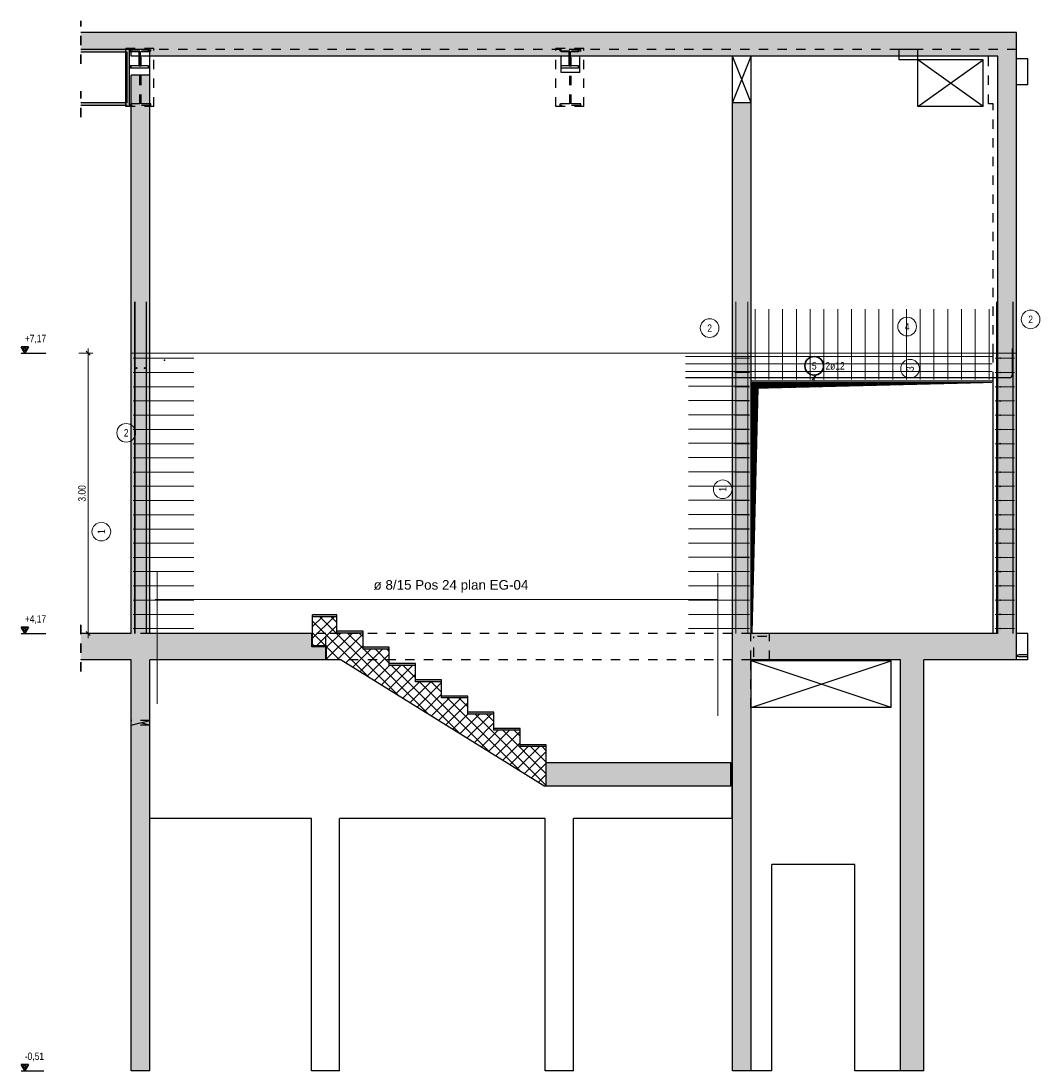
# Model space of a CAD drawing. Header units: millimetres. Extents: x -12.7 to 49.1, y -8.7 to 26.3.
# Tile 1 of 35: x -12.7 to -1.8, y -7.1 to 4.2. Entities that reach past the tile are written whole.
import ezdxf

# ---------------------------------------------------------------- set-up
doc = ezdxf.new("R2010")
doc.units = ezdxf.units.MM
doc.linetypes.add('HIDDEN', pattern=[0.375, 0.25, -0.125])
doc.layers.add('Achsen', color=7, linetype='Continuous', lineweight=20)
doc.layers.add('nplo Bewehrung', color=7, linetype='Continuous', lineweight=20)
doc.styles.add('Arial', font='arial.ttf')
doc.styles.add('Arial Narrow', font='ARIALN.TTF')
doc.linetypes.add('STRAKON_Linetype_13', pattern='A,15,[130,ltypeshp.shx,S=1.875,R=-30,X=0,Y=0],-1.875,[130,ltypeshp.shx,S=1.875,R=-30,X=0,Y=0]', length=16.875)
doc.dimstyles.new('Arch_Strakon_dimstyle', dxfattribs={"dimtxt": 7.875, "dimasz": 1, "dimexe": 1.25, "dimexo": 0.0625, "dimgap": 1, "dimtad": 0, "dimdec": 4, "dimzin": 12, "dimdsep": 46, "dimtxsty": 'Arial Narrow', "dimblk": 'Arrowhead_Tick', "dimsah": 1, "dimcen": 0, "dimse1": 1, "dimse2": 1, "dimclrd": 6, "dimclrt": 2, "dimazin": 0, "dimtfac": 1, "dimtdec": 4, "dimtmove": 0, "dimatfit": 3, "dimldrblk": 'NONE', "dimfxl": 1, "dimtvp": 1, "dimtolj": 1, "dimtzin": 0, "dimlwd": 13, "dimarcsym": 2})

# ---------------------------------------------------------------- blocks, each defined once
blk = doc.blocks.new('Arrowhead_Tick')
at = {"color": 2, "linetype": 'Continuous', "lineweight": 35}
blk.add_line((2.2, 2.2), (-2.2, -2.2), dxfattribs=at)
at = {"color": 0, "linetype": 'Continuous', "lineweight": -2}
for p, q in [((-1, 0), (0, 0)), ((0, 10), (0, -5)), ((5, 0), (0, 0))]:
    blk.add_line(p, q, dxfattribs=at)
blk = doc.blocks.new('*D13')
at = {"color": 6, "linetype": 'Continuous', "lineweight": 13}
blk.add_line((-12.02, -2.383), (-12.02, 0.597), dxfattribs=at)
at = {"layer": 'Defpoints', "color": 0}
for p in [(-12.02, 0.607), (-11.559, 0.607), (-12.099, -2.393)]:
    blk.add_point(p, dxfattribs=at)
at = {"color": 6, "lineweight": 13, "xscale": 0.01, "yscale": 0.01, "zscale": 0.01}
for p, rotation in [((-12.02, 0.607), 90), ((-12.02, -2.393), 270)]:
    blk.add_blockref('Arrowhead_Tick', p, dxfattribs=dict(at, rotation=rotation))
at = {"color": 2, "lineweight": 35, "insert": (-12.086, -0.893), "char_height": 0.0788, "attachment_point": 5, "rotation": 90, "style": 'Arial Narrow'}
blk.add_mtext('\\A1;3.00', dxfattribs=at)
blk = doc.blocks.new('_None')

msp = doc.modelspace()

# ---------------------------------------------------------------- hatches: boundary and pattern name
at = {"lineweight": 13, "true_color": 0xd7ffd7}
for points in [[(-2.089, 3.787), (-2.089, 4.037), (-12.099, 4.037), (-12.099, 3.857), (-11.359, 3.857), (-11.359, 3.787)], [(-2.289, 0.607), (-2.089, 0.607), (-2.089, 3.787), (-2.289, 3.787)], [(-11.359, 0.607), (-11.359, 3.582), (-11.559, 3.582), (-11.559, 0.607)], [(-4.929, 0.607), (-4.929, 3.287), (-5.129, 3.287), (-5.129, 0.607)], [(-11.359, -2.393), (-11.359, 0.607), (-11.559, 0.607), (-11.559, -2.393)], [(-4.929, -2.393), (-4.929, 0.607), (-5.129, 0.607), (-5.129, -2.393)], [(-2.089, -2.393), (-2.089, 0.607), (-2.289, 0.607), (-2.289, -2.393)], [(-9.479, -2.673), (-9.479, -2.533), (-9.629, -2.533), (-9.629, -2.393), (-12.099, -2.393), (-12.099, -2.673)], [(-2.089, -2.673), (-2.089, -2.393), (-5.129, -2.393), (-5.129, -2.673)], [(-11.359, -7.073), (-11.359, -2.673), (-11.559, -2.673), (-11.559, -7.073)], [(-4.929, -7.073), (-4.929, -2.673), (-5.129, -2.673), (-5.129, -7.073)], [(-3.079, -7.073), (-3.079, -2.673), (-3.329, -2.673), (-3.329, -7.073)], [(-5.145, -4.025), (-5.145, -3.775), (-7.119, -3.775), (-7.119, -4.025)]]:
    msp.add_hatch(color=254, dxfattribs=at).paths.add_polyline_path(points)
at = {"lineweight": 13, "true_color": 0x4682b4}
for points in [[(-12.099, 3.827), (-11.604, 3.827), (-11.604, 3.857), (-12.099, 3.857)], [(-11.604, 3.247), (-11.579, 3.247), (-11.579, 3.867), (-11.604, 3.867)], [(-11.579, 3.833), (-11.559, 3.833), (-11.559, 3.857), (-11.579, 3.857)], [(-11.579, 3.657), (-11.559, 3.657), (-11.559, 3.681), (-11.579, 3.681)], [(-11.604, 3.257), (-11.604, 3.287), (-12.099, 3.287), (-12.099, 3.257)]]:
    msp.add_hatch(color=145, dxfattribs=at).paths.add_polyline_path(points)
at = {"lineweight": 13}
h = msp.add_hatch(dxfattribs=at)
h.set_pattern_fill('Mau', color=6, scale=0.01, angle=45, style=0, pattern_type=2)
h.set_pattern_definition([(45, (0, 0), (-0.0018384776, 0.0018384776), [])])
h.paths.add_polyline_path([(-4.917, -2.381), (-4.854, 0.232), (-2.352, 0.294), (-4.917, 0.294)])
at = {"lineweight": 13, "true_color": 0xffbf80}
for points in [[(-9.359, -2.213), (-9.359, -2.193), (-9.619, -2.193), (-9.619, -2.213)], [(-9.079, -2.387), (-9.079, -2.367), (-9.359, -2.367), (-9.359, -2.387)], [(-8.799, -2.56), (-8.799, -2.54), (-9.079, -2.54), (-9.079, -2.56)], [(-8.519, -2.734), (-8.519, -2.714), (-8.799, -2.714), (-8.799, -2.734)], [(-8.239, -2.908), (-8.239, -2.888), (-8.519, -2.888), (-8.519, -2.908)], [(-7.959, -3.081), (-7.959, -3.061), (-8.239, -3.061), (-8.239, -3.081)], [(-7.679, -3.255), (-7.679, -3.235), (-7.959, -3.235), (-7.959, -3.255)], [(-7.399, -3.428), (-7.399, -3.408), (-7.679, -3.408), (-7.679, -3.428)], [(-7.119, -3.602), (-7.119, -3.582), (-7.399, -3.582), (-7.399, -3.602)]]:
    msp.add_hatch(color=31, dxfattribs=at).paths.add_polyline_path(points)
at = {"lineweight": 13}
h = msp.add_hatch(dxfattribs=at)
h.set_pattern_fill('FT', color=6, scale=0.01, angle=45, style=0, pattern_type=2)
h.set_pattern_definition([(45, (0, 0), (-0.06187184, 0.06187184), []), (135, (0, 0), (-0.06187184, -0.06187184), [])])
h.paths.add_polyline_path([(-7.119, -4.025), (-7.119, -3.602), (-7.399, -3.602), (-7.399, -3.428), (-7.679, -3.428), (-7.679, -3.255), (-7.959, -3.255), (-7.959, -3.081), (-8.239, -3.081), (-8.239, -2.908), (-8.519, -2.908), (-8.519, -2.734), (-8.799, -2.734), (-8.799, -2.56), (-9.079, -2.56), (-9.079, -2.387), (-9.359, -2.387), (-9.359, -2.213), (-9.619, -2.213), (-9.619, -2.523), (-9.469, -2.523), (-9.469, -2.673), (-9.315, -2.673), (-7.134, -4.025)])
at = {"lineweight": 13, "true_color": 0xe0ddbe}
for points in [[(-9.619, -2.523), (-9.619, -2.393), (-9.629, -2.393), (-9.629, -2.523)], [(-9.479, -2.533), (-9.479, -2.523), (-9.629, -2.523), (-9.629, -2.533)]]:
    msp.add_hatch(color=254, dxfattribs=at).paths.add_polyline_path(points)

# ---------------------------------------------------------------- linework, layer by layer
at = {"color": 2, "linetype": 'HIDDEN', "lineweight": 35, "ltscale": 0.25}
for p, q in [((-12.099, 3.702), (-12.099, 4.162)), ((-12.099, 3.132), (-12.099, 3.412)), ((-12.099, -2.798), (-12.099, -2.268))]:
    msp.add_line(p, q, dxfattribs=at)
at = {"color": 3, "linetype": 'Continuous', "lineweight": 25}
for p, q in [((-2.089, 4.037), (-12.099, 4.037)), ((-2.089, 3.787), (-2.089, 4.037)), ((-11.604, 3.857), (-12.099, 3.857)), ((-11.604, 3.827), (-12.099, 3.827)), ((-11.616, 3.287), (-11.616, 3.827)), ((-11.579, 3.867), (-11.604, 3.867)), ((-11.604, 3.857), (-11.604, 3.867)), ((-11.579, 3.857), (-11.604, 3.857)), ((-11.604, 3.287), (-11.604, 3.827)), ((-11.579, 3.857), (-11.579, 3.867)), ((-11.559, 3.857), (-11.579, 3.857)), ((-11.559, 3.833), (-11.579, 3.833)), ((-11.579, 3.681), (-11.579, 3.833)), ((-11.359, 3.857), (-11.559, 3.857)), ((-11.559, 3.833), (-11.559, 3.857)), ((-11.559, 3.787), (-11.559, 3.833)), ((-11.359, 3.787), (-11.359, 3.857)), ((-3.145, 3.857), (-3.345, 3.857)), ((-3.345, 3.747), (-3.345, 3.857)), ((-3.145, 3.747), (-3.145, 3.857)), ((-11.359, 3.787), (-11.559, 3.787)), ((-11.473, 3.681), (-11.473, 3.787)), ((-11.459, 3.681), (-11.459, 3.787)), ((-2.289, 3.787), (-11.359, 3.787)), ((-11.359, 3.582), (-11.359, 3.787)), ((-6.96, 3.612), (-6.96, 3.787)), ((-6.873, 3.681), (-6.873, 3.787)), ((-6.859, 3.681), (-6.859, 3.787)), ((-6.76, 3.612), (-6.76, 3.787)), ((-5.129, 3.287), (-5.129, 3.787)), ((-4.929, 3.287), (-4.929, 3.787)), ((-3.145, 3.747), (-3.345, 3.747)), ((-2.445, 3.747), (-3.145, 3.747)), ((-3.145, 3.247), (-3.145, 3.747)), ((-2.445, 3.247), (-2.445, 3.747)), ((-2.289, 0.607), (-2.289, 3.787)), ((-2.089, 0.607), (-2.089, 3.787)), ((-1.969, 3.757), (-2.089, 3.757)), ((-1.969, 3.477), (-1.969, 3.757)), ((-11.559, 3.681), (-11.579, 3.681)), ((-11.559, 3.657), (-11.579, 3.657)), ((-11.579, 3.247), (-11.579, 3.657)), ((-11.473, 3.681), (-11.559, 3.681)), ((-11.559, 3.657), (-11.559, 3.681)), ((-11.559, 3.657), (-11.559, 3.681)), ((-11.373, 3.657), (-11.559, 3.657)), ((-11.373, 3.681), (-11.459, 3.681)), ((-11.373, 3.657), (-11.373, 3.681)), ((-6.76, 3.612), (-6.96, 3.612)), ((-6.873, 3.681), (-6.959, 3.681)), ((-6.959, 3.657), (-6.959, 3.681)), ((-6.773, 3.657), (-6.959, 3.657)), ((-6.773, 3.681), (-6.859, 3.681)), ((-6.773, 3.657), (-6.773, 3.681)), ((-11.359, 3.582), (-11.559, 3.582)), ((-11.559, 0.607), (-11.559, 3.582)), ((-11.359, 0.607), (-11.359, 3.582)), ((-1.969, 3.477), (-2.089, 3.477)), ((-11.604, 3.287), (-12.099, 3.287)), ((-4.929, 3.287), (-5.129, 3.287)), ((-5.129, 0.607), (-5.129, 3.287)), ((-4.929, 0.607), (-4.929, 3.287)), ((-11.604, 3.257), (-12.099, 3.257)), ((-11.616, 3.247), (-11.616, 3.257)), ((-11.604, 3.247), (-11.616, 3.247)), ((-11.604, 3.247), (-11.604, 3.257)), ((-11.579, 3.247), (-11.604, 3.247)), ((-11.559, 3.247), (-11.579, 3.247)), ((-2.445, 3.247), (-3.145, 3.247)), ((-12.738, 0.607), (-12.474, 0.607)), ((-11.559, -2.393), (-11.559, 0.607)), ((-11.359, -2.393), (-11.359, 0.607)), ((-5.129, -2.393), (-5.129, 0.607)), ((-4.929, -2.393), (-4.929, 0.607)), ((-2.289, -2.393), (-2.289, 0.607)), ((-2.135, 0.657), (-2.135, 0.375)), ((-2.089, -2.393), (-2.089, 0.607)), ((-2.165, 0.345), (-5.629, 0.345)), ((-4.275, 0.323), (-4.231, 0.367)), ((-2.339, 0.307), (-4.929, 0.307)), ((-4.929, -2.393), (-4.929, 0.307)), ((-2.339, -2.393), (-2.339, 0.307)), ((-9.359, -2.193), (-9.619, -2.193)), ((-9.619, -2.213), (-9.619, -2.193)), ((-9.359, -2.213), (-9.619, -2.213)), ((-9.619, -2.523), (-9.619, -2.213)), ((-9.359, -2.213), (-9.359, -2.193)), ((-9.359, -2.387), (-9.359, -2.213)), ((-12.738, -2.393), (-12.474, -2.393)), ((-11.559, -2.393), (-12.099, -2.393)), ((-9.629, -2.393), (-11.359, -2.393)), ((-9.619, -2.393), (-9.629, -2.393)), ((-9.629, -2.533), (-9.629, -2.393)), ((-9.079, -2.367), (-9.359, -2.367)), ((-9.079, -2.387), (-9.359, -2.387)), ((-9.079, -2.387), (-9.079, -2.367)), ((-9.079, -2.56), (-9.079, -2.387)), ((-5.129, -2.673), (-5.129, -2.393)), ((-2.289, -2.393), (-4.929, -2.393)), ((-1.969, -2.393), (-2.089, -2.393)), ((-2.089, -2.673), (-2.089, -2.393)), ((-1.969, -2.673), (-1.969, -2.393)), ((-9.479, -2.533), (-9.629, -2.533)), ((-9.469, -2.523), (-9.619, -2.523)), ((-9.479, -2.533), (-9.479, -2.523)), ((-9.479, -2.673), (-9.479, -2.533)), ((-9.469, -2.673), (-9.469, -2.523)), ((-8.799, -2.54), (-9.079, -2.54)), ((-8.799, -2.56), (-9.079, -2.56)), ((-8.799, -2.56), (-8.799, -2.54)), ((-8.799, -2.734), (-8.799, -2.56)), ((-11.559, -2.673), (-12.099, -2.673)), ((-11.559, -7.073), (-11.559, -2.673)), ((-9.479, -2.673), (-11.359, -2.673)), ((-11.359, -7.073), (-11.359, -2.673)), ((-9.315, -2.673), (-9.469, -2.673)), ((-9.315, -2.673), (-7.134, -4.025)), ((-5.129, -2.673), (-5.13, -2.673)), ((-5.13, -4.373), (-5.13, -2.673)), ((-5.129, -7.073), (-5.129, -2.673)), ((-3.329, -2.673), (-4.929, -2.673)), ((-4.929, -7.073), (-4.929, -2.673)), ((-3.43, -2.683), (-4.929, -2.683)), ((-3.43, -3.183), (-3.43, -2.683)), ((-3.329, -7.073), (-3.329, -2.673)), ((-2.089, -2.673), (-3.079, -2.673)), ((-3.079, -7.073), (-3.079, -2.673)), ((-1.969, -2.673), (-2.089, -2.673)), ((-8.519, -2.714), (-8.799, -2.714)), ((-8.519, -2.734), (-8.799, -2.734)), ((-8.519, -2.734), (-8.519, -2.714)), ((-8.519, -2.908), (-8.519, -2.734)), ((-8.239, -2.888), (-8.519, -2.888)), ((-8.239, -2.908), (-8.519, -2.908)), ((-8.239, -2.908), (-8.239, -2.888)), ((-8.239, -3.081), (-8.239, -2.908)), ((-7.959, -3.061), (-8.239, -3.061)), ((-7.959, -3.081), (-8.239, -3.081)), ((-7.959, -3.081), (-7.959, -3.061)), ((-7.959, -3.255), (-7.959, -3.081)), ((-7.679, -3.235), (-7.959, -3.235)), ((-7.679, -3.255), (-7.959, -3.255)), ((-7.679, -3.255), (-7.679, -3.235)), ((-7.679, -3.428), (-7.679, -3.255)), ((-3.43, -3.183), (-4.929, -3.183)), ((-7.399, -3.408), (-7.679, -3.408)), ((-7.399, -3.428), (-7.679, -3.428)), ((-7.399, -3.428), (-7.399, -3.408)), ((-7.399, -3.602), (-7.399, -3.428)), ((-7.119, -3.582), (-7.399, -3.582)), ((-7.119, -3.602), (-7.119, -3.582)), ((-7.119, -3.602), (-7.399, -3.602)), ((-7.119, -3.775), (-7.119, -3.602)), ((-5.145, -3.775), (-7.119, -3.775)), ((-7.119, -4.025), (-7.119, -3.775)), ((-5.145, -4.025), (-5.145, -3.775)), ((-7.119, -4.025), (-7.134, -4.025)), ((-5.145, -4.025), (-7.119, -4.025)), ((-9.63, -4.373), (-11.359, -4.373)), ((-9.63, -7.073), (-9.63, -4.373)), ((-7.13, -4.373), (-9.33, -4.373)), ((-9.33, -7.073), (-9.33, -4.373)), ((-7.13, -7.073), (-7.13, -4.373)), ((-5.13, -4.373), (-6.83, -4.373)), ((-6.83, -7.073), (-6.83, -4.373)), ((-3.82, -4.863), (-4.705, -4.863)), ((-4.705, -7.073), (-4.705, -4.863)), ((-3.82, -7.073), (-3.82, -4.863)), ((-12.738, -7.073), (-12.496, -7.073)), ((-11.359, -7.073), (-11.559, -7.073)), ((-9.33, -7.073), (-9.63, -7.073)), ((-6.83, -7.073), (-7.13, -7.073)), ((-4.929, -7.073), (-5.129, -7.073)), ((-4.705, -7.073), (-4.929, -7.073)), ((-3.329, -7.073), (-3.82, -7.073)), ((-3.079, -7.073), (-3.329, -7.073))]:
    msp.add_line(p, q, dxfattribs=at)
at = {"color": 3, "linetype": 'HIDDEN', "lineweight": 25, "ltscale": 0.25}
for p, q in [((-11.604, 3.867), (-11.616, 3.867)), ((-11.616, 3.827), (-11.616, 3.867)), ((-11.316, 3.867), (-11.579, 3.867)), ((-11.579, 3.833), (-11.579, 3.857)), ((-11.57, 3.838), (-11.57, 3.857)), ((-11.466, 3.838), (-11.57, 3.838)), ((-11.559, 3.833), (-11.559, 3.857)), ((-11.473, 3.833), (-11.559, 3.833)), ((-11.473, 3.787), (-11.473, 3.833)), ((-11.466, 3.276), (-11.466, 3.838)), ((-11.373, 3.833), (-11.459, 3.833)), ((-11.459, 3.787), (-11.459, 3.833)), ((-11.35, 3.838), (-11.454, 3.838)), ((-11.454, 3.276), (-11.454, 3.838)), ((-11.373, 3.833), (-11.373, 3.857)), ((-6.959, 3.857), (-11.359, 3.857)), ((-11.35, 3.838), (-11.35, 3.857)), ((-11.316, 3.247), (-11.316, 3.867)), ((-6.716, 3.867), (-7.016, 3.867)), ((-7.016, 3.247), (-7.016, 3.867)), ((-6.97, 3.838), (-6.97, 3.857)), ((-6.866, 3.838), (-6.97, 3.838)), ((-6.773, 3.857), (-6.959, 3.857)), ((-6.959, 3.833), (-6.959, 3.857)), ((-6.873, 3.833), (-6.959, 3.833)), ((-6.873, 3.787), (-6.873, 3.833)), ((-6.866, 3.276), (-6.866, 3.838)), ((-6.773, 3.833), (-6.859, 3.833)), ((-6.859, 3.787), (-6.859, 3.833)), ((-6.75, 3.838), (-6.854, 3.838)), ((-6.854, 3.276), (-6.854, 3.838)), ((-3.345, 3.857), (-6.773, 3.857)), ((-6.773, 3.833), (-6.773, 3.857)), ((-6.75, 3.838), (-6.75, 3.857)), ((-6.716, 3.247), (-6.716, 3.867)), ((-2.089, 3.857), (-3.145, 3.857)), ((-2.389, 3.277), (-2.389, 3.857)), ((-11.579, 3.657), (-11.579, 3.681)), ((-11.616, 3.257), (-11.616, 3.287)), ((-11.466, 3.276), (-11.57, 3.276)), ((-11.57, 3.257), (-11.57, 3.276)), ((-11.35, 3.276), (-11.454, 3.276)), ((-11.35, 3.257), (-11.35, 3.276)), ((-6.866, 3.276), (-6.97, 3.276)), ((-6.97, 3.257), (-6.97, 3.276)), ((-6.75, 3.276), (-6.854, 3.276)), ((-6.75, 3.257), (-6.75, 3.276)), ((-2.339, 3.277), (-2.389, 3.277)), ((-2.339, 0.607), (-2.339, 3.277)), ((-11.35, 3.257), (-11.57, 3.257)), ((-11.316, 3.247), (-11.559, 3.247)), ((-6.716, 3.247), (-7.016, 3.247)), ((-6.75, 3.257), (-6.97, 3.257)), ((-2.339, 0.307), (-2.339, 0.607)), ((-11.359, -2.393), (-11.559, -2.393)), ((-9.479, -2.393), (-9.619, -2.393)), ((-4.93, -2.393), (-9.479, -2.393)), ((-9.479, -2.523), (-9.479, -2.393)), ((-4.929, -2.393), (-4.93, -2.393)), ((-4.93, -2.673), (-4.93, -2.393)), ((-4.73, -2.673), (-4.73, -2.393)), ((-11.359, -2.673), (-11.36, -2.673)), ((-11.36, -4.373), (-11.36, -2.673)), ((-9.469, -2.673), (-9.479, -2.673)), ((-5.13, -2.673), (-9.315, -2.673)), ((-4.93, -2.673), (-5.129, -2.673)), ((-4.929, -2.673), (-4.93, -2.673)), ((-4.929, -2.683), (-4.93, -2.683)), ((-4.93, -3.183), (-4.93, -2.683)), ((-1.969, -2.621), (-2.079, -2.621)), ((-2.079, -2.621), (-2.079, -2.622)), ((-2.079, -2.622), (-2.079, -2.624)), ((-2.079, -2.624), (-2.079, -2.627)), ((-2.079, -2.627), (-2.079, -2.631)), ((-2.079, -2.631), (-2.079, -2.635)), ((-2.079, -2.635), (-2.079, -2.639)), ((-2.079, -2.639), (-2.079, -2.641)), ((-2.079, -2.641), (-2.079, -2.642)), ((-1.969, -2.642), (-2.079, -2.642)), ((-2.079, -2.642), (-2.079, -2.642)), ((-4.929, -3.183), (-4.93, -3.183)), ((-11.359, -3.323), (-11.559, -3.323)), ((-11.359, -3.373), (-11.559, -3.373)), ((-11.359, -4.373), (-11.36, -4.373))]:
    msp.add_line(p, q, dxfattribs=at)
at = {"color": 2, "linetype": 'Continuous', "lineweight": 35}
for p, q in [((-12.66, 0.675), (-12.738, 0.675)), ((-12.738, 0.675), (-12.699, 0.607)), ((-12.699, 0.675), (-12.719, 0.641)), ((-12.699, 0.607), (-12.66, 0.675)), ((-12.679, 0.641), (-12.699, 0.675)), ((-12.719, 0.641), (-12.679, 0.641)), ((-12.66, -2.325), (-12.738, -2.325)), ((-12.738, -2.325), (-12.699, -2.393)), ((-12.699, -2.325), (-12.719, -2.359)), ((-12.719, -2.359), (-12.679, -2.359)), ((-12.699, -2.393), (-12.66, -2.325)), ((-12.679, -2.359), (-12.699, -2.325)), ((-12.66, -7.005), (-12.738, -7.005)), ((-12.738, -7.005), (-12.699, -7.073)), ((-12.699, -7.005), (-12.719, -7.039)), ((-12.719, -7.039), (-12.679, -7.039)), ((-12.699, -7.073), (-12.66, -7.005)), ((-12.679, -7.039), (-12.699, -7.005))]:
    msp.add_line(p, q, dxfattribs=at)
at = {"color": 9, "linetype": 'STRAKON_Linetype_13', "lineweight": 0, "ltscale": 0.01}
msp.add_line((-11.559, 0.607), (-2.089, 0.607), dxfattribs=at)
at = {"color": 5, "linetype": 'Continuous', "lineweight": 18}
for p, q in [((-4.253, 0.372), (-4.253, 0.32)), ((-11.303, -2.027), (-5.283, -2.027))]:
    msp.add_line(p, q, dxfattribs=at)
at = {"color": 6, "linetype": 'Continuous', "lineweight": 13}
for p, q in [((-4.917, -2.381), (-4.917, 0.294)), ((-4.917, 0.294), (-2.352, 0.294)), ((-4.917, -2.381), (-4.854, 0.232)), ((-4.854, 0.232), (-2.352, 0.294))]:
    msp.add_line(p, q, dxfattribs=at)
at = {"color": 6, "linetype": 'STRAKON_Linetype_13', "lineweight": 13, "ltscale": 0.01}
for p, q in [((-11.281, -1.726), (-11.281, -3.145)), ((-5.283, -1.748), (-5.283, -3.274))]:
    msp.add_line(p, q, dxfattribs=at)
at = {"color": 9, "linetype": 'Continuous', "lineweight": 0}
for centre in [(-11.559, 0.607), (-11.359, 0.607), (-11.359, 0.607), (-12.099, -2.393), (-9.619, -2.393), (-9.629, -2.523), (-12.099, -2.673), (-5.129, -2.673), (-7.119, -4.025)]:
    msp.add_circle(centre, 0.00111, dxfattribs=at)
at = {"color": 2, "linetype": 'Continuous', "lineweight": 35}
msp.add_circle((-4.253, 0.472), 0.1, dxfattribs=at)
at = {"color": 3, "linetype": 'Continuous', "lineweight": 25}
msp.add_arc((-2.165, 0.375), 0.03, 270, 0, dxfattribs=at)
at = {"layer": 'Achsen', "color": 3, "linetype": 'Continuous', "lineweight": 25}
for p, q in [((-4.929, 3.287), (-5.129, 3.787)), ((-5.029, 3.537), (-4.929, 3.787)), ((-2.445, 3.247), (-3.145, 3.747)), ((-2.795, 3.497), (-2.445, 3.747)), ((-5.129, 3.287), (-5.029, 3.537)), ((-3.145, 3.247), (-2.795, 3.497)), ((-3.43, -3.183), (-4.929, -2.683)), ((-4.18, -2.933), (-3.43, -2.683)), ((-4.929, -3.183), (-4.18, -2.933))]:
    msp.add_line(p, q, dxfattribs=at)
at = {"layer": 'Achsen', "color": 3, "linetype": 'HIDDEN', "lineweight": 25, "ltscale": 0.25}
for p, q in [((-4.76, -2.423), (-4.9, -2.423)), ((-4.9, -2.643), (-4.9, -2.423)), ((-4.929, -2.683), (-4.93, -2.683)), ((-4.93, -3.183), (-4.929, -3.183)), ((-11.359, -3.373), (-11.559, -3.323)), ((-11.559, -3.373), (-11.459, -3.348)), ((-11.459, -3.348), (-11.359, -3.323))]:
    msp.add_line(p, q, dxfattribs=at)
at = {"layer": 'nplo Bewehrung', "color": 9, "linetype": 'Continuous', "lineweight": 0}
for p, q in [((-11.524, -2.393), (-11.524, 1.157)), ((-11.523, -2.393), (-11.523, 1.157)), ((-11.518, -2.393), (-11.518, 1.157)), ((-11.4, -2.393), (-11.4, 1.157)), ((-11.395, -2.393), (-11.395, 1.157)), ((-11.395, -2.393), (-11.395, 1.157)), ((-5.093, -2.393), (-5.093, 1.157)), ((-5.093, -2.393), (-5.093, 1.157)), ((-4.965, -2.393), (-4.965, 1.157)), ((-4.965, -2.393), (-4.965, 1.157)), ((-2.305, -2.393), (-2.305, 1.157)), ((-2.303, -2.393), (-2.303, 1.157)), ((-2.303, -2.393), (-2.303, 1.157)), ((-2.128, -2.393), (-2.128, 1.157)), ((-2.125, -2.393), (-2.125, 1.157)), ((-2.125, -2.393), (-2.125, 1.157)), ((-4.885, 0.327), (-4.885, 1.077)), ((-4.738, 0.327), (-4.738, 1.077)), ((-4.591, 0.327), (-4.591, 1.077)), ((-4.444, 0.327), (-4.444, 1.077)), ((-4.297, 0.327), (-4.297, 1.077)), ((-4.149, 0.327), (-4.149, 1.077)), ((-4.002, 0.327), (-4.002, 1.077)), ((-3.855, 0.327), (-3.855, 1.077)), ((-3.708, 0.327), (-3.708, 1.077)), ((-3.561, 0.327), (-3.561, 1.077)), ((-3.413, 0.327), (-3.413, 1.077)), ((-3.266, 0.327), (-3.266, 1.077)), ((-3.119, 0.327), (-3.119, 1.077)), ((-2.972, 0.327), (-2.972, 1.077)), ((-2.825, 0.327), (-2.825, 1.077)), ((-2.677, 0.327), (-2.677, 1.077)), ((-2.53, 0.327), (-2.53, 1.077)), ((-2.383, 0.327), (-2.383, 1.077)), ((-5.629, 0.573), (-2.349, 0.573)), ((-11.539, 0.553), (-10.889, 0.553)), ((-11.539, 0.553), (-11.379, 0.553)), ((-5.629, 0.492), (-2.349, 0.492)), ((-5.104, 0.553), (-4.944, 0.553)), ((-2.319, 0.553), (-2.109, 0.553)), ((-11.539, 0.4), (-10.889, 0.4)), ((-11.539, 0.4), (-11.379, 0.4)), ((-5.629, 0.411), (-2.349, 0.411)), ((-5.104, 0.4), (-4.944, 0.4)), ((-2.319, 0.4), (-2.109, 0.4)), ((-11.539, 0.248), (-10.889, 0.248)), ((-11.539, 0.248), (-11.379, 0.248)), ((-5.599, 0.253), (-4.949, 0.253)), ((-5.104, 0.248), (-4.944, 0.248)), ((-2.319, 0.248), (-2.109, 0.248)), ((-11.539, 0.096), (-10.889, 0.096)), ((-11.539, 0.096), (-11.379, 0.096)), ((-5.599, 0.1), (-4.949, 0.1)), ((-5.104, 0.096), (-4.944, 0.096)), ((-2.319, 0.096), (-2.109, 0.096)), ((-11.539, -0.056), (-10.889, -0.056)), ((-11.539, -0.056), (-11.379, -0.056)), ((-5.599, -0.052), (-4.949, -0.052)), ((-5.104, -0.056), (-4.944, -0.056)), ((-2.319, -0.056), (-2.109, -0.056)), ((-11.539, -0.208), (-10.889, -0.208)), ((-11.539, -0.208), (-11.379, -0.208)), ((-5.599, -0.205), (-4.949, -0.205)), ((-5.104, -0.208), (-4.944, -0.208)), ((-2.319, -0.208), (-2.109, -0.208)), ((-11.539, -0.361), (-10.889, -0.361)), ((-11.539, -0.361), (-11.379, -0.361)), ((-5.599, -0.357), (-4.949, -0.357)), ((-5.104, -0.361), (-4.944, -0.361)), ((-2.319, -0.361), (-2.109, -0.361)), ((-11.539, -0.513), (-10.889, -0.513)), ((-11.539, -0.513), (-11.379, -0.513)), ((-5.599, -0.51), (-4.949, -0.51)), ((-5.104, -0.513), (-4.944, -0.513)), ((-2.319, -0.513), (-2.109, -0.513)), ((-11.539, -0.665), (-10.889, -0.665)), ((-11.539, -0.665), (-11.379, -0.665)), ((-5.599, -0.662), (-4.949, -0.662)), ((-5.104, -0.665), (-4.944, -0.665)), ((-2.319, -0.665), (-2.109, -0.665)), ((-11.539, -0.817), (-10.889, -0.817)), ((-11.539, -0.817), (-11.379, -0.817)), ((-5.599, -0.815), (-4.949, -0.815)), ((-5.104, -0.817), (-4.944, -0.817)), ((-2.319, -0.817), (-2.109, -0.817)), ((-11.539, -0.969), (-10.889, -0.969)), ((-11.539, -0.969), (-11.379, -0.969)), ((-5.599, -0.967), (-4.949, -0.967)), ((-5.104, -0.969), (-4.944, -0.969)), ((-2.319, -0.969), (-2.109, -0.969)), ((-11.539, -1.122), (-10.889, -1.122)), ((-11.539, -1.122), (-11.379, -1.122)), ((-5.599, -1.12), (-4.949, -1.12)), ((-5.104, -1.122), (-4.944, -1.122)), ((-2.319, -1.122), (-2.109, -1.122)), ((-11.539, -1.274), (-10.889, -1.274)), ((-11.539, -1.274), (-11.379, -1.274)), ((-5.599, -1.272), (-4.949, -1.272)), ((-5.104, -1.274), (-4.944, -1.274)), ((-2.319, -1.274), (-2.109, -1.274)), ((-11.539, -1.426), (-10.889, -1.426)), ((-11.539, -1.426), (-11.379, -1.426)), ((-5.599, -1.424), (-4.949, -1.424)), ((-5.104, -1.426), (-4.944, -1.426)), ((-2.319, -1.426), (-2.109, -1.426)), ((-11.539, -1.578), (-10.889, -1.578)), ((-11.539, -1.578), (-11.379, -1.578)), ((-5.599, -1.577), (-4.949, -1.577)), ((-5.104, -1.578), (-4.944, -1.578)), ((-2.319, -1.578), (-2.109, -1.578)), ((-11.539, -1.73), (-10.889, -1.73)), ((-11.539, -1.73), (-11.379, -1.73)), ((-5.599, -1.729), (-4.949, -1.729)), ((-5.104, -1.73), (-4.944, -1.73)), ((-2.319, -1.73), (-2.109, -1.73)), ((-11.539, -1.883), (-10.889, -1.883)), ((-11.539, -1.883), (-11.379, -1.883)), ((-5.599, -1.882), (-4.949, -1.882)), ((-5.104, -1.883), (-4.944, -1.883)), ((-2.319, -1.883), (-2.109, -1.883)), ((-11.539, -2.035), (-10.889, -2.035)), ((-11.539, -2.035), (-11.379, -2.035)), ((-5.599, -2.034), (-4.949, -2.034)), ((-5.104, -2.035), (-4.944, -2.035)), ((-2.319, -2.035), (-2.109, -2.035)), ((-11.539, -2.187), (-10.889, -2.187)), ((-11.539, -2.187), (-11.379, -2.187)), ((-5.599, -2.187), (-4.949, -2.187)), ((-5.104, -2.187), (-4.944, -2.187)), ((-2.319, -2.187), (-2.109, -2.187)), ((-11.539, -2.339), (-10.889, -2.339)), ((-11.539, -2.339), (-11.379, -2.339)), ((-5.599, -2.339), (-4.949, -2.339)), ((-5.104, -2.339), (-4.944, -2.339)), ((-2.319, -2.339), (-2.109, -2.339))]:
    msp.add_line(p, q, dxfattribs=at)
for centre, radius in [((-1.938, 0.969), 0.1), ((-5.372, 0.876), 0.1), ((-3.259, 0.892), 0.1), ((-11.503, 0.448), 0.006), ((-11.503, 0.448), 0.006), ((-11.415, 0.448), 0.006), ((-11.415, 0.448), 0.006), ((-11.203, 0.533), 0.004), ((-11.203, 0.533), 0.004), ((-3.228, 0.441), 0.1), ((-2.265, 0.553), 0.004), ((-2.265, 0.553), 0.004), ((-2.265, 0.4), 0.004), ((-2.265, 0.4), 0.004), ((-2.265, 0.248), 0.004), ((-2.265, 0.248), 0.004), ((-2.265, 0.096), 0.004), ((-2.265, 0.096), 0.004), ((-2.265, -0.056), 0.004), ((-2.265, -0.056), 0.004), ((-11.613, -0.245), 0.1), ((-2.265, -0.208), 0.004), ((-2.265, -0.208), 0.004), ((-2.265, -0.361), 0.004), ((-2.265, -0.361), 0.004), ((-2.265, -0.513), 0.004), ((-2.265, -0.513), 0.004), ((-2.265, -0.665), 0.004), ((-2.265, -0.665), 0.004), ((-5.232, -0.849), 0.1), ((-2.265, -0.817), 0.004), ((-2.265, -0.817), 0.004), ((-2.265, -0.969), 0.004), ((-2.265, -0.969), 0.004), ((-2.265, -1.122), 0.004), ((-2.265, -1.122), 0.004), ((-11.879, -1.302), 0.1), ((-2.265, -1.274), 0.004), ((-2.265, -1.274), 0.004), ((-2.265, -1.426), 0.004), ((-2.265, -1.426), 0.004), ((-2.265, -1.578), 0.004), ((-2.265, -1.578), 0.004), ((-2.265, -1.73), 0.004), ((-2.265, -1.73), 0.004), ((-2.265, -1.883), 0.004), ((-2.265, -1.883), 0.004), ((-2.265, -2.035), 0.004), ((-2.265, -2.035), 0.004), ((-2.265, -2.187), 0.004), ((-2.265, -2.187), 0.004), ((-2.265, -2.339), 0.004), ((-2.265, -2.339), 0.004)]:
    msp.add_circle(centre, radius, dxfattribs=at)

# ---------------------------------------------------------------- texts
at = {"color": 4, "lineweight": 50, "style": 'Arial'}
msp.add_text('ø 8/15 Pos 24 plan EG-04', height=0.1025, dxfattribs=at).set_placement((-8.967, -1.923))
at = {"color": 2, "lineweight": 35, "char_height": 0.0788, "attachment_point": 1, "line_spacing_factor": 0.9, "style": 'Arial Narrow'}
for s, insert in [(' +7,17', (-12.723, 0.804)), ('5', (-4.278, 0.511)), ('2ø12', (-4.133, 0.511)), (' +4,17', (-12.723, -2.196)), (' -0,51', (-12.723, -6.876))]:
    msp.add_mtext(s, dxfattribs=dict(at, insert=insert))
at = {"layer": 'nplo Bewehrung', "color": 9, "lineweight": 0, "char_height": 0.0788, "attachment_point": 1, "line_spacing_factor": 0.9, "style": 'Arial Narrow'}
for s, insert in [('2', (-5.397, 0.915)), ('4', (-3.284, 0.931)), ('2', (-1.963, 1.009)), ('2', (-11.638, -0.206))]:
    msp.add_mtext(s, dxfattribs=dict(at, insert=insert))
at = {"layer": 'nplo Bewehrung', "color": 9, "lineweight": 0, "char_height": 0.0788, "attachment_point": 1, "rotation": 90, "line_spacing_factor": 0.9, "style": 'Arial Narrow'}
for s, insert in [('3', (-3.267, 0.416)), ('1', (-5.272, -0.874)), ('1', (-11.918, -1.327))]:
    msp.add_mtext(s, dxfattribs=dict(at, insert=insert))

# ---------------------------------------------------------------- dimensions: what is measured, and where the dimension line sits
at = {"lineweight": 35}
dim = msp.add_linear_dim(base=(-12.02, 0.607), p1=(-12.099, -2.393), p2=(-11.559, 0.607), angle=90, text='3.00', dimstyle='Arch_Strakon_dimstyle', override={"dimscale": 0.01, "dimtxt": 7.875, "dimasz": 1, "dimgap": 2.5, "dimtad": 1, "dimjust": 0, "dimtih": 0, "dimtoh": 0, "dimdec": 2, "dimdsep": 46, "dimtxsty": 'Arial Narrow', "dimclrd": 6, "dimclrt": 2, "dimtix": 1, "dimtofl": 255, "dimtmove": 0, "dimatfit": 2, "dimfxl": 0, "dimfxlon": 0, "dimtvp": 31.746032, "dimlwd": 13}, dxfattribs=at)
dim.commit()
dim.dimension.update_dxf_attribs({"geometry": '*D13', "text_midpoint": (-12.02, -0.893), "dimtype": 160})

doc.saveas('drawing.dxf')
